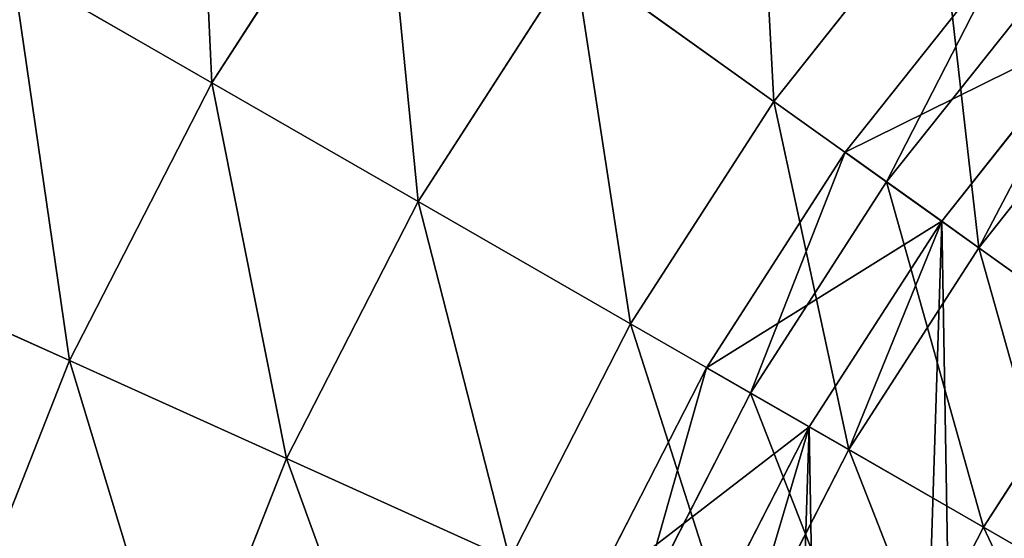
# Model space of a CAD drawing. Extents: x 5 to 965, y 4 to 104.
# Tile 178 of 256: x 244.53 to 253.12, y 63.43 to 67.95. Entities that reach past the tile are written whole.
import ezdxf

# ---------------------------------------------------------------- set-up
doc = ezdxf.new("R2010")
doc.units = 0
doc.layers.get('0').update_dxf_attribs({"color": 13, "linetype": 'CONTINUOUS'})

# ---------------------------------------------------------------- blocks, each defined once
blk = doc.blocks.new('COMPONENT_4')
for p, q in [((27.40349453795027, 66.12091376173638, 8.366292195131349), (25.92955950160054, 63.83081469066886, 8.366292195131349)), ((27.40349453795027, 66.12091376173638, 91.51325342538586), (25.92955950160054, 63.83081469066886, 91.51325342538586)), ((32.26512920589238, 65.4797780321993, 5.843709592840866), (30.83062636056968, 63.66928973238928, 5.843709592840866)), ((32.26512920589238, 65.47977803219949, 94.03583602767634), (30.83062636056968, 63.66928973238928, 94.03583602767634)), ((29.09184724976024, 64.91313819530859, 7.053342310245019), (27.72816504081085, 62.79434239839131, 7.053342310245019)), ((29.09184724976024, 64.91313819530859, 92.82620331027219), (27.72816504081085, 62.79434239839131, 92.82620331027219)), ((30.83062636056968, 63.66928973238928, 5.843709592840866), (29.09184724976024, 64.91313819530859, 7.053342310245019)), ((29.09184724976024, 64.91313819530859, 92.82620331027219), (30.83062636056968, 63.66928973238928, 94.03583602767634)), ((25.92955950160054, 63.83081469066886, 8.366292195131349), (24.1890063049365, 64.8338334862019, 9.779396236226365)), ((24.1890063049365, 64.8338334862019, 90.10014938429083), (25.92955950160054, 63.83081469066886, 91.51325342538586)), ((33.91638998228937, 64.03403972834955, 4.74030815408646), (32.61564299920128, 62.39236491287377, 4.74030815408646)), ((33.91638998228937, 64.03403972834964, 95.13923746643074), (32.61564299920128, 62.39236491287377, 95.13923746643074)), ((25.92955950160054, 63.83081469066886, 8.366292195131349), (24.68719082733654, 61.40727217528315, 8.366292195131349)), ((25.92955950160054, 63.83081469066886, 91.51325342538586), (24.68719082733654, 61.40727217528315, 91.51325342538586)), ((27.72816504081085, 62.79434239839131, 7.053342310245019), (25.92955950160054, 63.83081469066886, 8.366292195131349)), ((25.92955950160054, 63.83081469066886, 91.51325342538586), (27.72816504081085, 62.79434239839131, 92.82620331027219)), ((30.83062636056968, 63.66928973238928, 5.843709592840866), (29.58048992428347, 61.72691356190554, 5.843709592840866)), ((30.83062636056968, 63.66928973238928, 94.03583602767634), (29.58048992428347, 61.72691356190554, 94.03583602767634)), ((32.61564299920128, 62.39236491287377, 4.74030815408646), (30.83062636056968, 63.66928973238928, 5.843709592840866)), ((30.83062636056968, 63.66928973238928, 94.03583602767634), (32.61564299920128, 62.39236491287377, 95.13923746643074)), ((27.72816504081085, 62.79434239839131, 7.053342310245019), (26.57872763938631, 60.55208495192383, 7.053342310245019)), ((27.72816504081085, 62.79434239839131, 92.82620331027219), (26.57872763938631, 60.55208495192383, 92.82620331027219)), ((29.58048992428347, 61.72691356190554, 5.843709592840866), (27.72816504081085, 62.79434239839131, 7.053342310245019)), ((27.72816504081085, 62.79434239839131, 92.82620331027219), (29.58048992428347, 61.72691356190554, 94.03583602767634)), ((32.61564299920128, 62.39236491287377, 4.74030815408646), (31.48207173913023, 60.63109971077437, 4.74030815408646)), ((32.61564299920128, 62.39236491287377, 95.13923746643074), (31.48207173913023, 60.63109971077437, 95.13923746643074)), ((34.44259690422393, 61.0854399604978, 3.745796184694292), (32.61564299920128, 62.39236491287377, 4.74030815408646)), ((32.61564299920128, 62.39236491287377, 95.13923746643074), (34.44259690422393, 61.0854399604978, 96.13374943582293)), ((24.68719082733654, 61.40727217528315, 8.366292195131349), (22.85670583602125, 62.23485711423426, 9.779396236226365)), ((22.85670583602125, 62.23485711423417, 90.10014938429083), (24.68719082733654, 61.40727217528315, 91.51325342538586)), ((29.58048992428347, 61.72691356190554, 5.843709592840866), (28.52675939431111, 59.67135566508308, 5.843709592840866)), ((29.58048992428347, 61.72691356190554, 94.03583602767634), (28.52675939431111, 59.67135566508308, 94.03583602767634)), ((31.48207173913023, 60.63109971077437, 4.74030815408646), (29.58048992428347, 61.72691356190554, 5.843709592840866)), ((29.58048992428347, 61.72691356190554, 94.03583602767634), (31.48207173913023, 60.63109971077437, 95.13923746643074)), ((24.68719082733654, 61.40727217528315, 8.366292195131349), (23.688353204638, 58.87362625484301, 8.366292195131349)), ((24.68719082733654, 61.40727217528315, 91.51325342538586), (23.688353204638, 58.8736262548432, 91.51325342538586)), ((26.57872763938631, 60.55208495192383, 7.053342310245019), (24.68719082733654, 61.40727217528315, 8.366292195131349)), ((24.68719082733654, 61.40727217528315, 91.51325342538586), (26.57872763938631, 60.55208495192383, 92.82620331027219)), ((31.48207173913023, 60.63109971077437, 4.74030815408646), (30.52659311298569, 58.76720606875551, 4.74030815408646)), ((31.48207173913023, 60.63109971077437, 95.13923746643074), (30.52659311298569, 58.76720606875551, 95.13923746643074)), ((33.42832940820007, 59.50954075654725, 3.745796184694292), (31.48207173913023, 60.63109971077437, 4.74030815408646)), ((31.48207173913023, 60.63109971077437, 95.13923746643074), (33.42832940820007, 59.50954075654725, 96.13374943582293)), ((26.57872763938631, 60.55208495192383, 7.053342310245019), (25.65460475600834, 58.20796002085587, 7.053342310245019)), ((26.57872763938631, 60.55208495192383, 92.82620331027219), (25.65460475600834, 58.20796002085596, 92.82620331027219)), ((28.52675939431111, 59.67135566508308, 5.843709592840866), (26.57872763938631, 60.55208495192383, 7.053342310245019)), ((26.57872763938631, 60.55208495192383, 92.82620331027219), (28.52675939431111, 59.67135566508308, 94.03583602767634))]:
    blk.add_line(p, q)
mesh = blk.add_polyface()
corners = [(25.7696356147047, 67.28970679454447, 9.779396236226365), (25.92955950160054, 63.83081469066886, 8.366292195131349), (24.1890063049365, 64.8338334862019, 9.779396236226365), (27.40349453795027, 66.12091376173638, 8.366292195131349)]
mesh.append_faces([[corners[k] for k in face] for face in [(0, 1, 2), (1, 0, 3)]], dxfattribs={"vtx0": -1})
mesh = blk.add_polyface()
corners = [(25.92955950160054, 63.83081469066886, 91.51325342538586), (25.7696356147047, 67.28970679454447, 90.10014938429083), (24.1890063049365, 64.8338334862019, 90.10014938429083), (27.40349453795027, 66.12091376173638, 91.51325342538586)]
mesh.append_faces([[corners[k] for k in face] for face in [(0, 1, 2), (1, 0, 3)]], dxfattribs={"vtx0": -1})
mesh = blk.add_polyface()
corners = [(33.87018341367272, 67.14094246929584, 5.843709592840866), (33.91638998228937, 64.03403972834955, 4.74030815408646), (32.26512920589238, 65.4797780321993, 5.843709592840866), (35.37178578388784, 65.54031393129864, 4.74030815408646)]
mesh.append_faces([[corners[k] for k in face] for face in [(0, 1, 2), (1, 0, 3)]], dxfattribs={"vtx0": -1})
mesh = blk.add_polyface()
corners = [(33.91638998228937, 64.03403972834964, 95.13923746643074), (33.87018341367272, 67.14094246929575, 94.03583602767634), (32.26512920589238, 65.47977803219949, 94.03583602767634), (35.37178578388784, 65.54031393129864, 95.13923746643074)]
mesh.append_faces([[corners[k] for k in face] for face in [(0, 1, 2), (1, 0, 3)]], dxfattribs={"vtx0": -1})
mesh = blk.add_polyface()
corners = [(30.65664126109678, 66.88806718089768, 7.053342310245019), (30.83062636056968, 63.66928973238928, 5.843709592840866), (29.09184724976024, 64.91313819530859, 7.053342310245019), (32.26512920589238, 65.4797780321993, 5.843709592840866)]
mesh.append_faces([[corners[k] for k in face] for face in [(0, 1, 2), (1, 0, 3)]], dxfattribs={"vtx0": -1})
mesh = blk.add_polyface()
corners = [(30.83062636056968, 63.66928973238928, 94.03583602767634), (30.65664126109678, 66.88806718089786, 92.82620331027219), (29.09184724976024, 64.91313819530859, 92.82620331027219), (32.26512920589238, 65.47977803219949, 94.03583602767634)]
mesh.append_faces([[corners[k] for k in face] for face in [(0, 1, 2), (1, 0, 3)]], dxfattribs={"vtx0": -1})
mesh = blk.add_polyface()
corners = [(27.40349453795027, 66.12091376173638, 8.366292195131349), (27.72816504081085, 62.79434239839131, 7.053342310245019), (25.92955950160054, 63.83081469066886, 8.366292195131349), (29.09184724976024, 64.91313819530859, 7.053342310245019)]
mesh.append_faces([[corners[k] for k in face] for face in [(0, 1, 2), (1, 0, 3)]], dxfattribs={"vtx0": -1})
mesh = blk.add_polyface()
corners = [(27.72816504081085, 62.79434239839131, 92.82620331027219), (27.40349453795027, 66.12091376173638, 91.51325342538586), (25.92955950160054, 63.83081469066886, 91.51325342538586), (29.09184724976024, 64.91313819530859, 92.82620331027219)]
mesh.append_faces([[corners[k] for k in face] for face in [(0, 1, 2), (1, 0, 3)]], dxfattribs={"vtx0": -1})
mesh = blk.add_polyface()
corners = [(32.26512920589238, 65.4797780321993, 5.843709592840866), (32.61564299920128, 62.39236491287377, 4.74030815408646), (30.83062636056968, 63.66928973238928, 5.843709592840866), (33.91638998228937, 64.03403972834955, 4.74030815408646)]
mesh.append_faces([[corners[k] for k in face] for face in [(0, 1, 2), (1, 0, 3)]], dxfattribs={"vtx0": -1})
mesh = blk.add_polyface()
corners = [(32.61564299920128, 62.39236491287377, 95.13923746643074), (32.26512920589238, 65.47977803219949, 94.03583602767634), (30.83062636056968, 63.66928973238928, 94.03583602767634), (33.91638998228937, 64.03403972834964, 95.13923746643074)]
mesh.append_faces([[corners[k] for k in face] for face in [(0, 1, 2), (1, 0, 3)]], dxfattribs={"vtx0": -1})
mesh = blk.add_polyface()
corners = [(29.09184724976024, 64.91313819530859, 7.053342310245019), (29.58048992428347, 61.72691356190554, 5.843709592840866), (27.72816504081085, 62.79434239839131, 7.053342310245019), (30.83062636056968, 63.66928973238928, 5.843709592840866)]
mesh.append_faces([[corners[k] for k in face] for face in [(0, 1, 2), (1, 0, 3)]], dxfattribs={"vtx0": -1})
mesh = blk.add_polyface()
corners = [(29.58048992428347, 61.72691356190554, 94.03583602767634), (29.09184724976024, 64.91313819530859, 92.82620331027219), (27.72816504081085, 62.79434239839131, 92.82620331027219), (30.83062636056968, 63.66928973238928, 94.03583602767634)]
mesh.append_faces([[corners[k] for k in face] for face in [(0, 1, 2), (1, 0, 3)]], dxfattribs={"vtx0": -1})
mesh = blk.add_polyface()
corners = [(24.1890063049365, 64.8338334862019, 9.779396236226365), (24.68719082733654, 61.40727217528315, 8.366292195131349), (22.85670583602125, 62.23485711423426, 9.779396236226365), (25.92955950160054, 63.83081469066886, 8.366292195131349)]
mesh.append_faces([[corners[k] for k in face] for face in [(0, 1, 2), (1, 0, 3)]], dxfattribs={"vtx0": -1})
mesh = blk.add_polyface()
corners = [(24.68719082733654, 61.40727217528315, 91.51325342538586), (24.1890063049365, 64.8338334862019, 90.10014938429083), (22.85670583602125, 62.23485711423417, 90.10014938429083), (25.92955950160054, 63.83081469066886, 91.51325342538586)]
mesh.append_faces([[corners[k] for k in face] for face in [(0, 1, 2), (1, 0, 3)]], dxfattribs={"vtx0": -1})
mesh = blk.add_polyface()
corners = [(33.91638998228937, 64.03403972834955, 4.74030815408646), (34.44259690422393, 61.0854399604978, 3.745796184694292), (32.61564299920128, 62.39236491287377, 4.74030815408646), (35.60644555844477, 62.55433517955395, 3.745796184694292)]
mesh.append_faces([[corners[k] for k in face] for face in [(0, 1, 2), (1, 0, 3)]], dxfattribs={"vtx0": -1})
mesh = blk.add_polyface()
corners = [(34.44259690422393, 61.0854399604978, 96.13374943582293), (33.91638998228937, 64.03403972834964, 95.13923746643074), (32.61564299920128, 62.39236491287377, 95.13923746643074), (35.60644555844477, 62.55433517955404, 96.13374943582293)]
mesh.append_faces([[corners[k] for k in face] for face in [(0, 1, 2), (1, 0, 3)]], dxfattribs={"vtx0": -1})
mesh = blk.add_polyface()
corners = [(25.92955950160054, 63.83081469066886, 8.366292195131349), (26.57872763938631, 60.55208495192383, 7.053342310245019), (24.68719082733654, 61.40727217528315, 8.366292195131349), (27.72816504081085, 62.79434239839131, 7.053342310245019)]
mesh.append_faces([[corners[k] for k in face] for face in [(0, 1, 2), (1, 0, 3)]], dxfattribs={"vtx0": -1})
mesh = blk.add_polyface()
corners = [(26.57872763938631, 60.55208495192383, 92.82620331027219), (25.92955950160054, 63.83081469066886, 91.51325342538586), (24.68719082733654, 61.40727217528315, 91.51325342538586), (27.72816504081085, 62.79434239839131, 92.82620331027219)]
mesh.append_faces([[corners[k] for k in face] for face in [(0, 1, 2), (1, 0, 3)]], dxfattribs={"vtx0": -1})
mesh = blk.add_polyface()
corners = [(30.83062636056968, 63.66928973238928, 5.843709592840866), (31.48207173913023, 60.63109971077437, 4.74030815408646), (29.58048992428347, 61.72691356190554, 5.843709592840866), (32.61564299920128, 62.39236491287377, 4.74030815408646)]
mesh.append_faces([[corners[k] for k in face] for face in [(0, 1, 2), (1, 0, 3)]], dxfattribs={"vtx0": -1})
mesh = blk.add_polyface()
corners = [(31.48207173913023, 60.63109971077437, 95.13923746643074), (30.83062636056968, 63.66928973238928, 94.03583602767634), (29.58048992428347, 61.72691356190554, 94.03583602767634), (32.61564299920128, 62.39236491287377, 95.13923746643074)]
mesh.append_faces([[corners[k] for k in face] for face in [(0, 1, 2), (1, 0, 3)]], dxfattribs={"vtx0": -1})
mesh = blk.add_polyface()
corners = [(27.72816504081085, 62.79434239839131, 7.053342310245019), (28.52675939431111, 59.67135566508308, 5.843709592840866), (26.57872763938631, 60.55208495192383, 7.053342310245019), (29.58048992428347, 61.72691356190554, 5.843709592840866)]
mesh.append_faces([[corners[k] for k in face] for face in [(0, 1, 2), (1, 0, 3)]], dxfattribs={"vtx0": -1})
mesh = blk.add_polyface()
corners = [(28.52675939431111, 59.67135566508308, 94.03583602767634), (27.72816504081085, 62.79434239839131, 92.82620331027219), (26.57872763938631, 60.55208495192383, 92.82620331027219), (29.58048992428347, 61.72691356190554, 94.03583602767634)]
mesh.append_faces([[corners[k] for k in face] for face in [(0, 1, 2), (1, 0, 3)]], dxfattribs={"vtx0": -1})
mesh = blk.add_polyface()
corners = [(32.61564299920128, 62.39236491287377, 4.74030815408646), (33.42832940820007, 59.50954075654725, 3.745796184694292), (31.48207173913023, 60.63109971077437, 4.74030815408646), (34.44259690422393, 61.0854399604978, 3.745796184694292)]
mesh.append_faces([[corners[k] for k in face] for face in [(0, 1, 2), (1, 0, 3)]], dxfattribs={"vtx0": -1})
mesh = blk.add_polyface()
corners = [(33.42832940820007, 59.50954075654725, 96.13374943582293), (32.61564299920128, 62.39236491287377, 95.13923746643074), (31.48207173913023, 60.63109971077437, 95.13923746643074), (34.44259690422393, 61.0854399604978, 96.13374943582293)]
mesh.append_faces([[corners[k] for k in face] for face in [(0, 1, 2), (1, 0, 3)]], dxfattribs={"vtx0": -1})
mesh = blk.add_polyface()
corners = [(22.85670583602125, 62.23485711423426, 9.779396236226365), (23.688353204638, 58.87362625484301, 8.366292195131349), (21.78556498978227, 59.51780724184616, 9.779396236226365), (24.68719082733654, 61.40727217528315, 8.366292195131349)]
mesh.append_faces([[corners[k] for k in face] for face in [(0, 1, 2), (1, 0, 3)]], dxfattribs={"vtx0": -1})
mesh = blk.add_polyface()
corners = [(23.688353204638, 58.8736262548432, 91.51325342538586), (22.85670583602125, 62.23485711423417, 90.10014938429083), (21.78556498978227, 59.51780724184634, 90.10014938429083), (24.68719082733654, 61.40727217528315, 91.51325342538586)]
mesh.append_faces([[corners[k] for k in face] for face in [(0, 1, 2), (1, 0, 3)]], dxfattribs={"vtx0": -1})
mesh = blk.add_polyface()
corners = [(29.58048992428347, 61.72691356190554, 5.843709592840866), (30.52659311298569, 58.76720606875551, 4.74030815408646), (28.52675939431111, 59.67135566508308, 5.843709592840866), (31.48207173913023, 60.63109971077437, 4.74030815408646)]
mesh.append_faces([[corners[k] for k in face] for face in [(0, 1, 2), (1, 0, 3)]], dxfattribs={"vtx0": -1})
mesh = blk.add_polyface()
corners = [(30.52659311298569, 58.76720606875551, 95.13923746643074), (29.58048992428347, 61.72691356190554, 94.03583602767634), (28.52675939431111, 59.67135566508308, 94.03583602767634), (31.48207173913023, 60.63109971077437, 95.13923746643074)]
mesh.append_faces([[corners[k] for k in face] for face in [(0, 1, 2), (1, 0, 3)]], dxfattribs={"vtx0": -1})
mesh = blk.add_polyface()
corners = [(24.68719082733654, 61.40727217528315, 8.366292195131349), (25.65460475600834, 58.20796002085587, 7.053342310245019), (23.688353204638, 58.87362625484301, 8.366292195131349), (26.57872763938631, 60.55208495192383, 7.053342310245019)]
mesh.append_faces([[corners[k] for k in face] for face in [(0, 1, 2), (1, 0, 3)]], dxfattribs={"vtx0": -1})
mesh = blk.add_polyface()
corners = [(25.65460475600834, 58.20796002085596, 92.82620331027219), (24.68719082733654, 61.40727217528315, 91.51325342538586), (23.688353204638, 58.8736262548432, 91.51325342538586), (26.57872763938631, 60.55208495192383, 92.82620331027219)]
mesh.append_faces([[corners[k] for k in face] for face in [(0, 1, 2), (1, 0, 3)]], dxfattribs={"vtx0": -1})
mesh = blk.add_polyface()
corners = [(31.48207173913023, 60.63109971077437, 4.74030815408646), (32.57341102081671, 57.84181433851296, 3.745796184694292), (30.52659311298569, 58.76720606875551, 4.74030815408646), (33.42832940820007, 59.50954075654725, 3.745796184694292)]
mesh.append_faces([[corners[k] for k in face] for face in [(0, 1, 2), (1, 0, 3)]], dxfattribs={"vtx0": -1})
mesh = blk.add_polyface()
corners = [(32.57341102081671, 57.84181433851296, 96.13374943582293), (31.48207173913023, 60.63109971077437, 95.13923746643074), (30.52659311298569, 58.76720606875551, 95.13923746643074), (33.42832940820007, 59.50954075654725, 96.13374943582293)]
mesh.append_faces([[corners[k] for k in face] for face in [(0, 1, 2), (1, 0, 3)]], dxfattribs={"vtx0": -1})
mesh = blk.add_polyface()
corners = [(26.57872763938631, 60.55208495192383, 7.053342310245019), (27.67958277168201, 57.52241218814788, 5.843709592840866), (25.65460475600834, 58.20796002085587, 7.053342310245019), (28.52675939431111, 59.67135566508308, 5.843709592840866)]
mesh.append_faces([[corners[k] for k in face] for face in [(0, 1, 2), (1, 0, 3)]], dxfattribs={"vtx0": -1})
mesh = blk.add_polyface()
corners = [(27.67958277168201, 57.52241218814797, 94.03583602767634), (26.57872763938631, 60.55208495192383, 92.82620331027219), (25.65460475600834, 58.20796002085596, 92.82620331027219), (28.52675939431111, 59.67135566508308, 94.03583602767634)]
mesh.append_faces([[corners[k] for k in face] for face in [(0, 1, 2), (1, 0, 3)]], dxfattribs={"vtx0": -1})
blk = doc.blocks.new('DIFFERENCE')
for p, q in [((32.84032216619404, 64.97617587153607, 96.36730425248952), (31.45241125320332, 63.22449132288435, 96.36730425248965)), ((33.17398725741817, 64.68404006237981, 96.59015533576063), (31.8131039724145, 62.96646712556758, 96.59015533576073)), ((33.61788741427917, 64.29538948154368, 94.9397728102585), (32.29296104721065, 62.6231978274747, 94.9397728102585)), ((33.91638998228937, 64.03403972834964, 95.13923746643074), (32.61564299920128, 62.39236491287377, 95.13923746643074)), ((31.45241125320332, 63.22449132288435, 96.36730425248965), (30.24287862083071, 61.34520255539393, 96.36730425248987)), ((32.29296104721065, 62.6231978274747, 94.9397728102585), (31.45241125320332, 63.22449132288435, 96.36730425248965)), ((31.45241125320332, 63.22449132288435, 96.36730425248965), (31.8131039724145, 62.96646712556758, 96.59015533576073)), ((31.8131039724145, 62.96646712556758, 96.59015533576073), (30.62712529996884, 61.12377488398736, 96.59015533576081)), ((31.8131039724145, 62.96646712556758, 96.59015533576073), (33.71894819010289, 61.60310740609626, 97.62761166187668)), ((32.29296104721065, 62.6231978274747, 94.9397728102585), (31.13831800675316, 60.82919273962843, 94.9397728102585)), ((32.29296104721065, 62.6231978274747, 94.9397728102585), (32.61564299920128, 62.39236491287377, 95.13923746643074)), ((32.61564299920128, 62.39236491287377, 95.13923746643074), (31.48207173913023, 60.63109971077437, 95.13923746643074)), ((32.61564299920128, 62.39236491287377, 95.13923746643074), (34.44259690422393, 61.0854399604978, 96.13374943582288)), ((33.71894819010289, 61.60310740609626, 97.62761166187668), (32.65742497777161, 59.95378551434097, 97.62761166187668)), ((30.24287862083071, 61.34520255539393, 96.36730425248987), (29.22337272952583, 59.35640814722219, 96.36730425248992)), ((31.13831800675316, 60.82919273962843, 94.9397728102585), (30.24287862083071, 61.34520255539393, 96.36730425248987)), ((30.24287862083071, 61.34520255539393, 96.36730425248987), (30.62712529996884, 61.12377488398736, 96.59015533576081)), ((30.62712529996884, 61.12377488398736, 96.59015533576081), (29.62747286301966, 59.17370947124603, 96.59015533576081)), ((30.62712529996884, 61.12377488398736, 96.59015533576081), (32.65742497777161, 59.95378551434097, 97.62761166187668)), ((31.13831800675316, 60.82919273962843, 94.9397728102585), (30.1650781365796, 58.93065146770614, 94.9397728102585)), ((31.13831800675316, 60.82919273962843, 94.9397728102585), (31.48207173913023, 60.63109971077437, 95.13923746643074)), ((31.48207173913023, 60.63109971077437, 95.13923746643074), (30.52659311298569, 58.76720606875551, 95.13923746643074)), ((31.48207173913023, 60.63109971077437, 95.13923746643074), (33.42832940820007, 59.50954075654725, 96.13374943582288)), ((32.65742497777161, 59.95378551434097, 97.62761166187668), (31.76267510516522, 58.20835808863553, 97.62761166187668)), ((32.65742497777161, 59.95378551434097, 97.62761166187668), (34.73132303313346, 58.75867195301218, 98.54971761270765))]:
    blk.add_line(p, q)
mesh = blk.add_polyface()
corners = [(28.41824691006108, 52.79461964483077, 94.9397728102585), (28.28227602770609, 48.53500743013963, 94.9397728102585), (28.24563080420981, 50.66815344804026, 94.9397728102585), (28.52782966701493, 46.41572495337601, 94.9397728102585), (28.79846195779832, 54.89392698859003, 94.9397728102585), (28.97992690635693, 44.33071586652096, 94.9397728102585), (29.38261426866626, 56.94585800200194, 94.9397728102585), (29.63421380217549, 42.30005994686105, 94.9397728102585), (30.1650781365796, 58.93065146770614, 94.9397728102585), (30.48438921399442, 40.34331352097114, 94.9397728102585), (31.13831800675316, 60.82919273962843, 94.9397728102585), (31.52226548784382, 38.47932112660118, 94.9397728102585), (32.29296104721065, 62.6231978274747, 94.9397728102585), (32.73784730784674, 36.72603402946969, 94.9397728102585), (33.61788741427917, 64.29538948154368, 94.9397728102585), (34.11942795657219, 35.1003373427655, 94.9397728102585), (35.10033734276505, 65.82966358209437, 94.9397728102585), (35.6537020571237, 33.61788741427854, 94.9397728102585), (36.72603402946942, 67.21124423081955, 94.9397728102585), (37.32589371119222, 32.2929610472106, 94.9397728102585), (38.47932112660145, 68.42682605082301, 94.9397728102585), (39.1198987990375, 31.13831800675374, 94.9397728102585), (40.34331352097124, 69.4647023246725, 94.9397728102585), (41.01844007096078, 30.16507813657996, 94.9397728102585), (42.30005994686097, 70.31487773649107, 94.9397728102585), (43.00323353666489, 29.38261426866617, 94.9397728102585), (44.33071586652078, 70.96916463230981, 94.9397728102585), (45.05516455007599, 28.79846195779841, 94.9397728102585), (46.41572495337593, 71.42126187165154, 94.9397728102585), (47.15447189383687, 28.41824691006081, 94.9397728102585), (48.53500743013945, 71.66681551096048, 94.9397728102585), (49.28093809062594, 28.2456308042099, 94.9397728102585), (50.66815344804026, 71.70346073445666, 94.9397728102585), (51.41408410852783, 28.28227602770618, 94.9397728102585), (52.79461964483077, 71.5308446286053, 94.9397728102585), (53.53336658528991, 28.52782966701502, 94.9397728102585), (54.89392698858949, 71.15062958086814, 94.9397728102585), (55.61837567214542, 28.97992690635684, 94.9397728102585), (56.94585800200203, 70.5664772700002, 94.9397728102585), (57.64903159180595, 29.63421380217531, 94.9397728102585), (58.93065146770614, 69.78401340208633, 94.9397728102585), (59.60577801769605, 30.48438921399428, 94.9397728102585), (60.8291927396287, 68.81077353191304, 94.9397728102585), (61.46977041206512, 31.52226548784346, 94.9397728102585), (62.62319782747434, 67.65613049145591, 94.9397728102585), (63.2230575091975, 32.73784730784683, 94.9397728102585), (64.2953894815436, 66.33120412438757, 94.9397728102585), (64.84875419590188, 34.11942795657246, 94.9397728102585), (65.82966358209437, 64.84875419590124, 94.9397728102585), (66.33120412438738, 35.65370205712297, 94.9397728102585), (67.21124423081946, 63.22305750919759, 94.9397728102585), (67.65613049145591, 37.32589371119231, 94.9397728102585), (68.42682605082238, 61.46977041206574, 94.9397728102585), (68.81077353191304, 39.11989879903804, 94.9397728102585), (69.4647023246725, 59.60577801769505, 94.9397728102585), (69.7840134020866, 41.01844007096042, 94.9397728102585), (70.3148777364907, 57.64903159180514, 94.9397728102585), (70.56647727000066, 43.00323353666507, 94.9397728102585), (70.96916463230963, 55.61837567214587, 94.9397728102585), (71.15062958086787, 45.05516455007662, 94.9397728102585), (71.42126187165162, 53.53336658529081, 94.9397728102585), (71.53084462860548, 47.1544718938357, 94.9397728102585), (71.66681551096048, 51.41408410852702, 94.9397728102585), (71.70346073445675, 49.28093809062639, 94.9397728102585)]
mesh.append_faces([[corners[k] for k in face] for face in [(0, 1, 2), (61, 62, 63)]], dxfattribs={"vtx0": -1})
mesh.append_faces([[corners[k] for k in face] for face in [(1, 0, 3), (3, 4, 5), (5, 6, 7), (7, 8, 9), (9, 10, 11), (11, 12, 13), (13, 14, 15), (15, 16, 17), (17, 18, 19), (19, 20, 21), (21, 22, 23), (23, 24, 25), (25, 26, 27), (27, 28, 29), (29, 30, 31), (31, 32, 33), (33, 34, 35), (35, 36, 37), (37, 38, 39), (39, 40, 41), (41, 42, 43), (43, 44, 45), (45, 46, 47), (47, 48, 49), (49, 50, 51), (51, 52, 53), (53, 54, 55), (55, 56, 57), (57, 58, 59), (59, 60, 61)]], dxfattribs={"vtx0": -1, "vtx1": -1})
mesh.append_faces([[corners[k] for k in face] for face in [(3, 0, 4), (5, 4, 6), (7, 6, 8), (9, 8, 10), (11, 10, 12), (13, 12, 14), (15, 14, 16), (17, 16, 18), (19, 18, 20), (21, 20, 22), (23, 22, 24), (25, 24, 26), (27, 26, 28), (29, 28, 30), (31, 30, 32), (33, 32, 34), (35, 34, 36), (37, 36, 38), (39, 38, 40), (41, 40, 42), (43, 42, 44), (45, 44, 46), (47, 46, 48), (49, 48, 50), (51, 50, 52), (53, 52, 54), (55, 54, 56), (57, 56, 58), (59, 58, 60), (61, 60, 62)]], dxfattribs={"vtx0": -1, "vtx2": -1})
mesh = blk.add_polyface()
corners = [(31.45241125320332, 63.22449132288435, 96.36730425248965), (33.61788741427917, 64.29538948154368, 94.9397728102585), (32.29296104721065, 62.6231978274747, 94.9397728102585), (32.84032216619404, 64.97617587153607, 96.36730425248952)]
mesh.append_faces([[corners[k] for k in face] for face in [(0, 1, 2), (1, 0, 3)]], dxfattribs={"vtx0": -1})
mesh = blk.add_polyface()
corners = [(31.8131039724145, 62.96646712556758, 96.59015533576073), (32.84032216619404, 64.97617587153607, 96.36730425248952), (31.45241125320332, 63.22449132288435, 96.36730425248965), (33.17398725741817, 64.68404006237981, 96.59015533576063)]
mesh.append_faces([[corners[k] for k in face] for face in [(0, 1, 2), (1, 0, 3)]], dxfattribs={"vtx0": -1})
mesh = blk.add_polyface()
corners = [(33.71894819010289, 61.60310740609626, 97.62761166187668), (33.17398725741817, 64.68404006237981, 96.59015533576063), (31.8131039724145, 62.96646712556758, 96.59015533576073), (34.93702169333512, 63.14043989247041, 97.62761166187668)]
mesh.append_faces([[corners[k] for k in face] for face in [(0, 1, 2), (1, 0, 3)]], dxfattribs={"vtx0": -1})
mesh = blk.add_polyface()
corners = [(33.61788741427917, 64.29538948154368, 94.9397728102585), (32.61564299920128, 62.39236491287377, 95.13923746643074), (32.29296104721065, 62.6231978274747, 94.9397728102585), (33.91638998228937, 64.03403972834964, 95.13923746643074)]
mesh.append_faces([[corners[k] for k in face] for face in [(0, 1, 2), (1, 0, 3)]], dxfattribs={"vtx0": -1})
mesh = blk.add_polyface()
corners = [(33.91638998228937, 64.03403972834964, 95.13923746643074), (34.44259690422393, 61.0854399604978, 96.13374943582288), (32.61564299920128, 62.39236491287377, 95.13923746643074), (35.60644555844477, 62.55433517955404, 96.13374943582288)]
mesh.append_faces([[corners[k] for k in face] for face in [(0, 1, 2), (1, 0, 3)]], dxfattribs={"vtx0": -1})
mesh = blk.add_polyface()
corners = [(30.62712529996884, 61.12377488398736, 96.59015533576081), (31.45241125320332, 63.22449132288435, 96.36730425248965), (30.24287862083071, 61.34520255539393, 96.36730425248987), (31.8131039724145, 62.96646712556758, 96.59015533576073)]
mesh.append_faces([[corners[k] for k in face] for face in [(0, 1, 2), (1, 0, 3)]], dxfattribs={"vtx0": -1})
mesh = blk.add_polyface()
corners = [(30.24287862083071, 61.34520255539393, 96.36730425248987), (32.29296104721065, 62.6231978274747, 94.9397728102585), (31.13831800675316, 60.82919273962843, 94.9397728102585), (31.45241125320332, 63.22449132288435, 96.36730425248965)]
mesh.append_faces([[corners[k] for k in face] for face in [(0, 1, 2), (1, 0, 3)]], dxfattribs={"vtx0": -1})
mesh = blk.add_polyface()
corners = [(32.65742497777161, 59.95378551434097, 97.62761166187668), (31.8131039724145, 62.96646712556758, 96.59015533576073), (30.62712529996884, 61.12377488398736, 96.59015533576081), (33.71894819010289, 61.60310740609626, 97.62761166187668)]
mesh.append_faces([[corners[k] for k in face] for face in [(0, 1, 2), (1, 0, 3)]], dxfattribs={"vtx0": -1})
mesh = blk.add_polyface()
corners = [(32.29296104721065, 62.6231978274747, 94.9397728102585), (31.48207173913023, 60.63109971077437, 95.13923746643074), (31.13831800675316, 60.82919273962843, 94.9397728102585), (32.61564299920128, 62.39236491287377, 95.13923746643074)]
mesh.append_faces([[corners[k] for k in face] for face in [(0, 1, 2), (1, 0, 3)]], dxfattribs={"vtx0": -1})
mesh = blk.add_polyface()
corners = [(32.61564299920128, 62.39236491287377, 95.13923746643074), (33.42832940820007, 59.50954075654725, 96.13374943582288), (31.48207173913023, 60.63109971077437, 95.13923746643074), (34.44259690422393, 61.0854399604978, 96.13374943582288)]
mesh.append_faces([[corners[k] for k in face] for face in [(0, 1, 2), (1, 0, 3)]], dxfattribs={"vtx0": -1})
mesh = blk.add_polyface()
corners = [(34.73132303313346, 58.75867195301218, 98.54971761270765), (33.71894819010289, 61.60310740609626, 97.62761166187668), (32.65742497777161, 59.95378551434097, 97.62761166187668), (35.66571824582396, 60.21047108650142, 98.54971761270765)]
mesh.append_faces([[corners[k] for k in face] for face in [(0, 1, 2), (1, 0, 3)]], dxfattribs={"vtx0": -1})
mesh = blk.add_polyface()
corners = [(29.22337272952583, 59.35640814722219, 96.36730425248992), (31.13831800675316, 60.82919273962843, 94.9397728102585), (30.1650781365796, 58.93065146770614, 94.9397728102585), (30.24287862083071, 61.34520255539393, 96.36730425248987)]
mesh.append_faces([[corners[k] for k in face] for face in [(0, 1, 2), (1, 0, 3)]], dxfattribs={"vtx0": -1})
mesh = blk.add_polyface()
corners = [(29.62747286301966, 59.17370947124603, 96.59015533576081), (30.24287862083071, 61.34520255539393, 96.36730425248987), (29.22337272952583, 59.35640814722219, 96.36730425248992), (30.62712529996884, 61.12377488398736, 96.59015533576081)]
mesh.append_faces([[corners[k] for k in face] for face in [(0, 1, 2), (1, 0, 3)]], dxfattribs={"vtx0": -1})
mesh = blk.add_polyface()
corners = [(31.76267510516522, 58.20835808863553, 97.62761166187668), (30.62712529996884, 61.12377488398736, 96.59015533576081), (29.62747286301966, 59.17370947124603, 96.59015533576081), (32.65742497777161, 59.95378551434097, 97.62761166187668)]
mesh.append_faces([[corners[k] for k in face] for face in [(0, 1, 2), (1, 0, 3)]], dxfattribs={"vtx0": -1})
mesh = blk.add_polyface()
corners = [(31.13831800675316, 60.82919273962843, 94.9397728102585), (30.52659311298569, 58.76720606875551, 95.13923746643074), (30.1650781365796, 58.93065146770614, 94.9397728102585), (31.48207173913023, 60.63109971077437, 95.13923746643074)]
mesh.append_faces([[corners[k] for k in face] for face in [(0, 1, 2), (1, 0, 3)]], dxfattribs={"vtx0": -1})
mesh = blk.add_polyface()
corners = [(31.48207173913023, 60.63109971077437, 95.13923746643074), (32.57341102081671, 57.84181433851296, 96.13374943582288), (30.52659311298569, 58.76720606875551, 95.13923746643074), (33.42832940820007, 59.50954075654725, 96.13374943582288)]
mesh.append_faces([[corners[k] for k in face] for face in [(0, 1, 2), (1, 0, 3)]], dxfattribs={"vtx0": -1})
mesh = blk.add_polyface()
corners = [(33.94372838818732, 57.22227688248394, 98.54971761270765), (32.65742497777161, 59.95378551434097, 97.62761166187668), (31.76267510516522, 58.20835808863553, 97.62761166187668), (34.73132303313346, 58.75867195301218, 98.54971761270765)]
mesh.append_faces([[corners[k] for k in face] for face in [(0, 1, 2), (1, 0, 3)]], dxfattribs={"vtx0": -1})
blk = doc.blocks.new('COMPONENT_5')
blk.add_blockref('COMPONENT_4', (0, 0))
at = {"zscale": 0.9000000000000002}
blk.add_blockref('DIFFERENCE', (0, -1.804778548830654e-13, 9.493977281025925), dxfattribs=at)
blk = doc.blocks.new('GROUP_9')
blk.add_blockref('COMPONENT_5', (135.0000000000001, 0))
blk = doc.blocks.new('GROUP_14')
blk.add_blockref('GROUP_9', (79.91759314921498, 0))

msp = doc.modelspace()

# ---------------------------------------------------------------- block references
msp.add_blockref('GROUP_14', (5.360500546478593, 3.573054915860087, 2.907641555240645))

doc.saveas('drawing.dxf')
